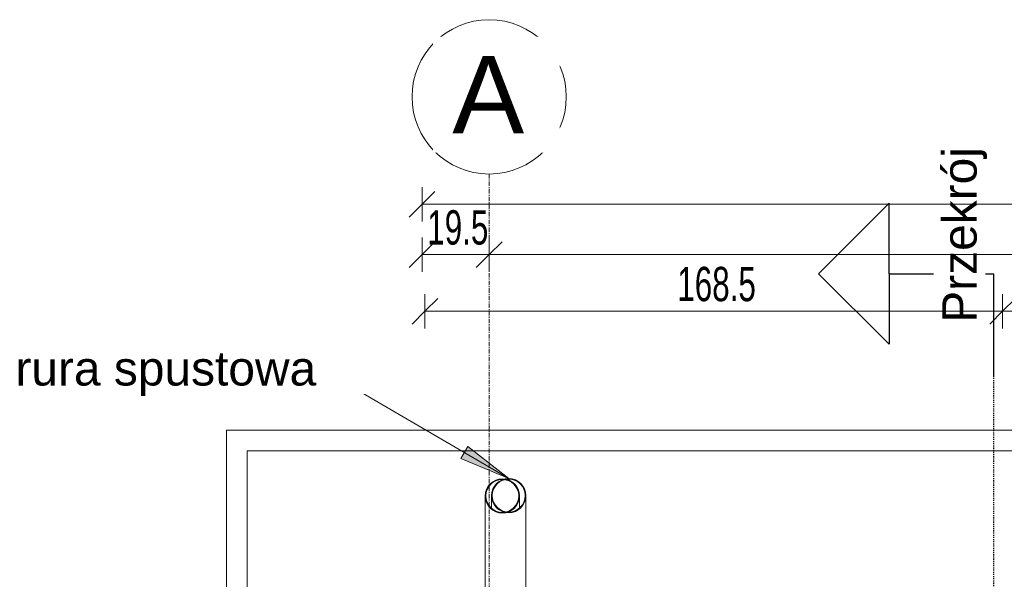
# Model space of a CAD drawing. Header units: centimetres. Extents: x 376 to 6517, y 1901 to 66534.
# Tile 53 of 115: x 1699 to 1986, y 66344 to 66507. Entities that reach past the tile are written whole.
import ezdxf

# ---------------------------------------------------------------- set-up
doc = ezdxf.new("R2010")
doc.units = ezdxf.units.CM
doc.linetypes.add('Kreska', pattern=[0.635, 0.3175, -0.3175])
doc.linetypes.add('Linia siatki', pattern=[2.2225, 1.27, -0.3175, 0.3175, -0.3175])
for name, color, linetype, lineweight in [('A-ANNO-DIMS', 7, 'Continuous', 5), ('A-ANNO-DIMS-50', 7, 'Continuous', 5), ('A-FLOR', 7, 'Continuous', 5), ('A-WALL', 7, 'Continuous', 35), ('G-ANNO-SYMB', 7, 'Continuous', 5), ('P-PIPE', 7, 'Continuous', 5), ('P-PIPE-IDEN', 7, 'Continuous', 5), ('S-GRID', 7, 'Continuous', 5), ('S-GRID-IDEN', 7, 'Continuous', 5)]:
    doc.layers.add(name, color=color, linetype=linetype, lineweight=lineweight)
doc.styles.add('Arial Narrow_1', font='ARIALN.TTF', dxfattribs={"width": 0.8, "height": 10})
doc.styles.add('Arial_1', font='arial.ttf', dxfattribs={"height": 10})
doc.styles.add('Arial_2', font='arial.ttf', dxfattribs={"height": 22.5})
doc.dimstyles.new('standard_wielkość_otworów', dxfattribs={"dimscale": 30.48, "dimtxt": 10.23431, "dimasz": 0.246063, "dimexe": 0.164042, "dimexo": 0.0625, "dimgap": 0, "dimtad": 1, "dimdec": 1, "dimrnd": 0.5, "dimdsep": 46, "dimtxsty": 'Arial Narrow_1', "dimblk1": 'OBLIQUE', "dimblk2": 'OBLIQUE', "dimsah": 1, "dimcen": 0.09, "dimazin": 0, "dimtfac": 1, "dimtdec": 4, "dimtix": 1, "dimtmove": 0, "dimatfit": 3, "dimfxl": 0.164042, "dimfxlon": 1, "dimtvp": 1, "dimtolj": 1, "dimtzin": 0, "dimarcsym": 2})

# ---------------------------------------------------------------- blocks, each defined once
blk = doc.blocks.new('ARu Rura spustowa okrągła ___FK_04_0 - Na ziemię _φ10_-9220802-__-00_00 Przyziemie PB')
at = {"layer": 'P-PIPE'}
for p, q in [((7.5, -26.4), (7.5, -54.56)), ((17.5, -54.56), (17.5, -50.9))]:
    blk.add_line(p, q, dxfattribs=at)
for radius, start, end in [(5, 90, 270), (4.8, 90, 270), (5, 270, 90), (4.8, 270, 90)]:
    blk.add_arc((12.5, -54.56), radius, start, end, dxfattribs=at)
blk.add_open_spline([(12.5, -21.4), (12.06, -21.4), (11.19, -21.51), (9.97, -22.02), (8.92, -22.82), (8.25, -23.7), (7.87, -24.48), (7.66, -25.1), (7.53, -25.75), (7.5, -26.18), (7.5, -26.4)], degree=3, knots=[0, 0, 0, 0, 0.0833333, 0.1666667, 0.25, 0.3333333, 0.375, 0.4166667, 0.4583333, 0.5, 0.5, 0.5, 0.5], dxfattribs=at)
blk.add_open_spline([(12.91, -21.42), (12.77, -21.41), (12.64, -21.4), (12.5, -21.4)], degree=3, dxfattribs=at)
blk = doc.blocks.new('ARu Rura spustowa okrągła ___FK_04_0 - Na ziemię _φ10_-9220853-__-00_00 Przyziemie PB')
at = {"layer": 'P-PIPE'}
for p, q in [((17.5, -54.48), (17.5, -24.4)), ((7.5, -50.97), (7.5, -54.48))]:
    blk.add_line(p, q, dxfattribs=at)
for radius, start, end in [(5, 90, 270), (4.8, 90, 270), (5, 270, 90), (4.8, 270, 90)]:
    blk.add_arc((12.5, -54.48), radius, start, end, dxfattribs=at)
for points, knots in [([(12.5, -19.4), (12.06, -19.4), (11.19, -19.51), (9.97, -20.02), (8.92, -20.82), (8.34, -21.59), (8.09, -22.04), (8.06, -22.11)], [0, 0, 0, 0, 0.0833333, 0.1666667, 0.25, 0.3333333, 0.3484017, 0.3484017, 0.3484017, 0.3484017]), ([(17.5, -24.4), (17.5, -24.18), (17.47, -23.75), (17.34, -23.1), (17.13, -22.48), (16.75, -21.7), (16.08, -20.82), (15.03, -20.02), (13.81, -19.51), (12.94, -19.4), (12.5, -19.4)], [0.5, 0.5, 0.5, 0.5, 0.5416667, 0.5833333, 0.625, 0.6666667, 0.75, 0.8333333, 0.9166667, 1, 1, 1, 1])]:
    blk.add_open_spline(points, degree=3, knots=knots, dxfattribs=at)
blk = doc.blocks.new('Przekrój - znacznik przekroju strzałka-605084-__-00_00 Przyziemie PB')
at = {"layer": 'G-ANNO-SYMB', "color": 3, "lineweight": 25, "true_color": 0x00ff00}
for p, q in [((-0.6, 1.0216), (-1.011, 0.6106)), ((-0.6, 1.0216), (-0.189, 0.6106)), ((-0.6, 0.6106), (-1.011, 0.6106)), ((-0.6, 0.6106), (-0.6, 0)), ((-0.6, 0.6106), (-0.189, 0.6106)), ((0, 0), (-0.6, 0))]:
    blk.add_line(p, q, dxfattribs=at)
blk = doc.blocks.new('Siatka - M_Symbol siatki - okrąg mniejszy-7853319-__-00_00 Przyziemie PB')
at = {"layer": 'S-GRID-IDEN'}
blk.add_circle((0, 0), 0.45, dxfattribs=at)
blk = doc.blocks.new('DIMBLOCK10-__-00_00 Przyziemie PB')
at = {"layer": 'A-ANNO-DIMS-50', "color": 250, "true_color": 0x303030}
for p, q in [((1816.5, 66438.51), (1816.5, 66443.51)), ((1816.5, 66438.51), (1820.25, 66442.26)), ((1836.05, 66438.51), (1836.05, 66443.51)), ((1836.05, 66438.51), (1839.8, 66442.26)), ((1816.5, 66438.51), (1812.75, 66434.76)), ((1816.5, 66438.51), (1836.05, 66438.51)), ((1816.5, 66438.51), (1816.5, 66433.51)), ((1836.05, 66438.51), (1832.3, 66434.76)), ((1836.05, 66438.51), (1836.05, 66433.51))]:
    blk.add_line(p, q, dxfattribs=at)
at = {"layer": 'A-ANNO-DIMS-50', "color": 0, "insert": (1817.99, 66451.44), "char_height": 10, "width": 19.8838, "attachment_point": 1, "line_spacing_factor": 0.974696, "style": 'Arial Narrow_1'}
blk.add_mtext('19.5', dxfattribs=at)
blk = doc.blocks.new('_Oblique')
at = {"color": 0, "linetype": 'ByBlock', "lineweight": -2}
blk.add_line((-0.5, -0.5), (0.5, 0.5), dxfattribs=at)
blk = doc.blocks.new('DIMBLOCK11-__-00_00 Przyziemie PB')
at = {"layer": 'A-ANNO-DIMS-50', "color": 250, "true_color": 0x303030}
for p, q in [((1836.05, 66438.51), (1836.05, 66443.51)), ((1836.05, 66438.51), (1839.8, 66442.26)), ((2920.95, 66438.51), (2920.95, 66443.51)), ((2920.95, 66438.51), (2924.7, 66442.26)), ((1836.05, 66438.51), (1832.3, 66434.76)), ((1836.05, 66438.51), (2920.95, 66438.51)), ((1836.05, 66438.51), (1836.05, 66433.51)), ((2920.95, 66438.51), (2917.2, 66434.76)), ((2920.95, 66438.51), (2920.95, 66433.51))]:
    blk.add_line(p, q, dxfattribs=at)
at = {"layer": 'A-ANNO-DIMS-50', "color": 0, "insert": (2369.07, 66451.44), "char_height": 10, "width": 22.613, "attachment_point": 1, "line_spacing_factor": 0.974696, "style": 'Arial Narrow_1'}
blk.add_mtext('1085', dxfattribs=at)
blk = doc.blocks.new('DIMBLOCK17-__-00_00 Przyziemie PB')
at = {"layer": 'A-ANNO-DIMS-50', "color": 250, "true_color": 0x303030}
for p, q in [((1816.5, 66453.19), (1816.5, 66458.19)), ((1816.5, 66453.19), (1820.25, 66456.94)), ((2940.5, 66453.19), (2940.5, 66458.19)), ((2940.5, 66453.19), (2944.25, 66456.94)), ((1816.5, 66453.19), (1812.75, 66449.44)), ((1816.5, 66453.19), (2940.5, 66453.19)), ((1816.5, 66453.19), (1816.5, 66448.19)), ((2940.5, 66453.19), (2936.75, 66449.44)), ((2940.5, 66453.19), (2940.5, 66448.19))]:
    blk.add_line(p, q, dxfattribs=at)
at = {"layer": 'A-ANNO-DIMS-50', "color": 0, "insert": (2369.07, 66466.11), "char_height": 10, "width": 22.613, "attachment_point": 1, "line_spacing_factor": 0.974696, "style": 'Arial Narrow_1'}
blk.add_mtext('1124', dxfattribs=at)
blk = doc.blocks.new('DIMBLOCK18-__-00_00 Przyziemie PB')
at = {"layer": 'A-ANNO-DIMS-50', "color": 250, "true_color": 0x303030}
for p, q in [((1817.3, 66422), (1817.3, 66427)), ((1985.8, 66422), (1985.8, 66427)), ((1817.3, 66422), (1821.05, 66425.75)), ((1985.8, 66422), (1989.55, 66425.75)), ((1817.3, 66422), (1813.55, 66418.25)), ((1817.3, 66422), (1985.8, 66422)), ((1817.3, 66422), (1817.3, 66417)), ((1985.8, 66422), (1982.05, 66418.25)), ((1985.8, 66422), (1985.8, 66417))]:
    blk.add_line(p, q, dxfattribs=at)
at = {"layer": 'A-ANNO-DIMS-50', "color": 0, "insert": (1890.91, 66434.93), "char_height": 10, "width": 25.537, "attachment_point": 1, "line_spacing_factor": 0.974696, "style": 'Arial Narrow_1'}
blk.add_mtext('168.5', dxfattribs=at)
blk = doc.blocks.new('DIMBLOCK19-__-00_00 Przyziemie PB')
at = {"layer": 'A-ANNO-DIMS-50', "color": 250, "true_color": 0x303030}
for p, q in [((1985.8, 66422), (1985.8, 66427)), ((2125.8, 66422), (2125.8, 66427)), ((1985.8, 66422), (1989.55, 66425.75)), ((2125.8, 66422), (2129.55, 66425.75)), ((1985.8, 66422), (1982.05, 66418.25)), ((1985.8, 66422), (2125.8, 66422)), ((1985.8, 66422), (1985.8, 66417)), ((2125.8, 66422), (2122.05, 66418.25)), ((2125.8, 66422), (2125.8, 66417))]:
    blk.add_line(p, q, dxfattribs=at)
at = {"layer": 'A-ANNO-DIMS-50', "color": 0, "char_height": 10, "width": 16.9597, "attachment_point": 1, "line_spacing_factor": 0.974696, "style": 'Arial Narrow_1'}
for s, insert in [('140', (2048.73, 66434.93)), ('125', (2048.73, 66418.68))]:
    blk.add_mtext(s, dxfattribs=dict(at, insert=insert))

msp = doc.modelspace()

# ---------------------------------------------------------------- hatches: boundary and pattern name
at = {"layer": 'P-PIPE-IDEN'}
msp.add_hatch(color=256, dxfattribs=at).paths.add_polyline_path([(1841.75, 66373.22), (1829.8, 66382.5), (1827.81, 66379.09)])

# ---------------------------------------------------------------- linework, layer by layer
at = {"layer": 'A-FLOR'}
msp.add_line((2244.4, 66381.26), (1765.45, 66381.26), dxfattribs=at)
at = {"layer": 'A-WALL', "lineweight": 5}
for p, q in [((2250.4, 66387.26), (1759.45, 66387.26)), ((1759.45, 65451.51), (1759.45, 66387.26)), ((1765.45, 66381.26), (1765.45, 65457.51))]:
    msp.add_line(p, q, dxfattribs=at)
at = {"layer": 'G-ANNO-SYMB', "color": 3, "linetype": 'Kreska', "lineweight": 25, "true_color": 0x00ff00}
msp.add_line((1983.22, 65428.14), (1983.22, 66402.92), dxfattribs=at)
at = {"layer": 'P-PIPE-IDEN'}
for p, q in [((1841.75, 66373.22), (1787.18, 66405.13)), ((1829.8, 66382.5), (1827.81, 66379.09)), ((1841.75, 66373.22), (1829.8, 66382.5)), ((1827.81, 66379.09), (1841.75, 66373.22))]:
    msp.add_line(p, q, dxfattribs=at)
at = {"layer": 'S-GRID', "color": 9, "linetype": 'Linia siatki', "true_color": 0xc0c0c0}
msp.add_line((1836.05, 66462.01), (1836.05, 65348.91), dxfattribs=at)

# ---------------------------------------------------------------- block references
at = {"layer": 'G-ANNO-SYMB', "color": 3, "lineweight": 25, "true_color": 0x00ff00, "extrusion": (0, 0, -1), "xscale": 49.99999999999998, "yscale": 49.99999999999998, "zscale": 49.99999999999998, "rotation": 270.0000000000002}
msp.add_blockref('Przekrój - znacznik przekroju strzałka-605084-__-00_00 Przyziemie PB', (-1983.22, 66402.92), dxfattribs=at)
at = {"layer": 'P-PIPE', "rotation": 180}
for name, p in [('ARu Rura spustowa okrągła ___FK_04_0 - Na ziemię _φ10_-9220853-__-00_00 Przyziemie PB', (1852.4, 66313.66)), ('ARu Rura spustowa okrągła ___FK_04_0 - Na ziemię _φ10_-9220802-__-00_00 Przyziemie PB', (1854.25, 66313.66))]:
    msp.add_blockref(name, p, dxfattribs=at)
at = {"layer": 'S-GRID-IDEN', "xscale": 49.99999999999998, "yscale": 49.99999999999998, "zscale": 49.99999999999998, "rotation": 180}
msp.add_blockref('Siatka - M_Symbol siatki - okrąg mniejszy-7853319-__-00_00 Przyziemie PB', (1836.05, 66484.51), dxfattribs=at)

# ---------------------------------------------------------------- dimensions: what is measured, and where the dimension line sits
at = {"layer": 'A-ANNO-DIMS', "color": 250, "true_color": 0x303030}
dim = msp.add_linear_dim(base=(1836.0470254, 66438.51358011), p1=(1816.4970254, 66433.51358011), p2=(1836.0470254, 66443.51358011), dimstyle='standard_wielkość_otworów', override={"dimpost": '<>', "dimfxl": 21.95911}, dxfattribs=at)
dim.commit()
dim.dimension.update_dxf_attribs({"geometry": 'DIMBLOCK10-__-00_00 Przyziemie PB', "text_midpoint": (1826.2720254, 66443.61931002)})

# ---------------------------------------------------------------- next in the draw order: texts
at = {"layer": 'G-ANNO-SYMB', "color": 3, "lineweight": 25, "true_color": 0x00ff00, "insert": (1968.23, 66418.63), "char_height": 10, "width": 63.3333, "attachment_point": 1, "rotation": 90, "style": 'Arial_1', "bg_fill": 3, "box_fill_scale": 1.25, "bg_fill_color": 256, "bg_fill_true_color": 13158600, "bg_fill_transparency": 0}
msp.add_mtext('Przekrój', dxfattribs=at)
at = {"layer": 'P-PIPE-IDEN', "insert": (1697.88, 66410.33), "char_height": 10, "width": 107.827, "attachment_point": 1, "style": 'Arial_1', "bg_fill": 3, "box_fill_scale": 1.25, "bg_fill_color": 256, "bg_fill_true_color": 13158600, "bg_fill_transparency": 0}
msp.add_mtext('rura spustowa', dxfattribs=at)
at = {"layer": 'S-GRID-IDEN', "insert": (1825.3, 66496.4), "char_height": 22.5, "width": 25.654, "attachment_point": 1, "style": 'Arial_2', "bg_fill": 3, "box_fill_scale": 1.25, "bg_fill_color": 256, "bg_fill_true_color": 13158600, "bg_fill_transparency": 0}
msp.add_mtext('\\fArial|b0|i0|c238|p34|;A', dxfattribs=at)

# ---------------------------------------------------------------- next in the draw order: dimensions: what is measured, and where the dimension line sits
at = {"layer": 'A-ANNO-DIMS', "color": 250, "true_color": 0x303030}
for base, p1, p2, override, picture, middle in [((2940.5, 66453.19), (1816.5, 66448.19), (2940.5, 66448.19), {"dimpost": '<>', "dimfxl": 1124}, 'DIMBLOCK17-__-00_00 Przyziemie PB', (2378.5, 66458.21)), ((2920.95, 66438.51), (1836.05, 66443.51), (2920.95, 66443.51), {"dimpost": '<>', "dimfxl": 1084.9}, 'DIMBLOCK11-__-00_00 Przyziemie PB', (2378.5, 66443.62)), ((1985.8, 66422), (1817.3, 66417), (1985.8, 66417), {"dimpost": '<>', "dimfxl": 168.5}, 'DIMBLOCK18-__-00_00 Przyziemie PB', (1901.55, 66427.11))]:
    dim = msp.add_linear_dim(base=base, p1=p1, p2=p2, dimstyle='standard_wielkość_otworów', override=override, dxfattribs=at)
    dim.commit()
    dim.dimension.update_dxf_attribs({"geometry": picture, "text_midpoint": middle})
dim = msp.add_linear_dim(base=(2125.8, 66422), p1=(1985.8, 66417), p2=(2125.8, 66417), text='<>\\X125', dimstyle='standard_wielkość_otworów', override={"dimpost": '<>', "dimfxl": 140}, dxfattribs=at)
dim.commit()
dim.dimension.update_dxf_attribs({"geometry": 'DIMBLOCK19-__-00_00 Przyziemie PB', "text_midpoint": (2055.8, 66422)})

doc.saveas('drawing.dxf')
